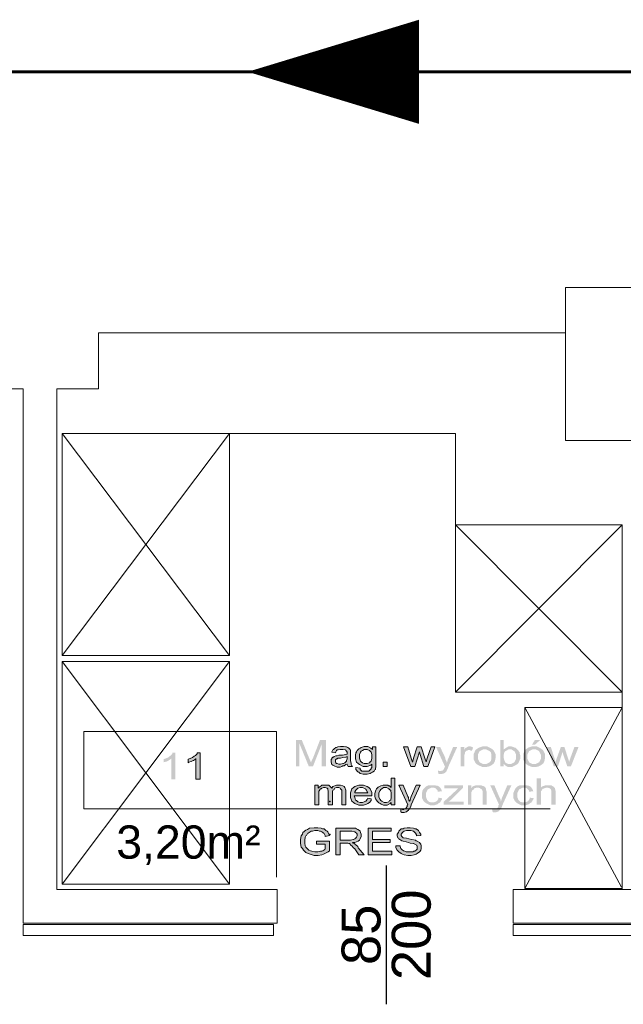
# Model space of a CAD drawing. Header units: millimetres. Extents: x 126553 to 403692, y -95821 to 38049.
# Tile 200 of 256: x 222140 to 222357, y 13206 to 13560. Entities that reach past the tile are written whole.
import ezdxf
from ezdxf.enums import TextEntityAlignment as Align

# ---------------------------------------------------------------- set-up
doc = ezdxf.new("R2010")
doc.units = ezdxf.units.MM
for name, color, linetype, lineweight in [('_(04 SREDNIA)', 7, 'Continuous', 25), ('A4_opis stolarki dla drzwi parametrycznych', 101, 'Continuous', 13), ('ewakaucja', 3, 'Continuous', 50), ('opisy', 7, 'Continuous', 18), ('ŚCIANY GRUBE', 7, 'Continuous', 20)]:
    doc.layers.add(name, color=color, linetype=linetype, lineweight=lineweight)
doc.styles.add('A4_opis stolarki dla drzwi parametrycznych', font='arial.ttf')
doc.styles.add('PDF Arial', font='arial.ttf')

msp = doc.modelspace()

# ---------------------------------------------------------------- hatches: boundary and pattern name
at = {"layer": 'opisy'}
h = msp.add_hatch(color=7, dxfattribs=at)
h.paths.add_polyline_path([(222239.44051, 13291.40243), (222239.44051, 13300.94306), (222241.56065, 13300.94306), (222244.31684, 13294.15861), (222244.52885, 13293.73458), (222244.74087, 13293.09854), (222244.95288, 13292.88652), (222244.95288, 13293.09854), (222245.37691, 13293.94659), (222245.58892, 13294.37062), (222248.13309, 13300.94306), (222250.25323, 13300.94306), (222250.25323, 13291.40243), (222248.76913, 13291.40243), (222248.76913, 13299.45896), (222245.58892, 13291.40243), (222244.10482, 13291.40243), (222240.7126, 13299.67098), (222240.7126, 13291.40243)], flags=0)
h.paths.add_polyline_path([(222257.88574, 13292.25048), (222257.46171, 13292.03847), (222256.82567, 13291.61444), (222256.40164, 13291.61444), (222255.97761, 13291.40243), (222255.34157, 13291.19041), (222254.2815, 13291.19041), (222253.22143, 13291.61444), (222252.7974, 13291.82645), (222252.37337, 13292.03847), (222252.16136, 13292.88652), (222252.16136, 13293.94659), (222252.37337, 13294.15861), (222252.37337, 13294.37062), (222252.7974, 13294.79465), (222253.00942, 13294.79465), (222253.22143, 13295.00666), (222253.85747, 13295.21868), (222254.2815, 13295.21868), (222254.91754, 13295.43069), (222256.18963, 13295.43069), (222257.46171, 13295.64271), (222257.88574, 13295.85472), (222257.88574, 13296.06674), (222257.88574, 13296.49076), (222257.67373, 13296.91479), (222257.46171, 13297.12681), (222257.2497, 13297.33882), (222256.40164, 13297.55083), (222255.34157, 13297.55083), (222254.70553, 13297.33882), (222254.2815, 13297.33882), (222254.06949, 13297.12681), (222253.85747, 13296.70278), (222253.64546, 13296.27875), (222252.37337, 13296.49076), (222252.37337, 13296.70278), (222252.7974, 13297.33882), (222253.00942, 13297.55083), (222253.22143, 13297.76285), (222253.85747, 13298.18688), (222254.06949, 13298.18688), (222254.49351, 13298.39889), (222255.55358, 13298.6109), (222256.61366, 13298.6109), (222257.46171, 13298.39889), (222257.67373, 13298.39889), (222258.09775, 13298.18688), (222258.52178, 13297.97486), (222258.7338, 13297.76285), (222258.94581, 13297.55083), (222259.15782, 13297.12681), (222259.15782, 13296.91479), (222259.15782, 13293.52257), (222259.36984, 13292.4625), (222259.36984, 13292.03847), (222259.58185, 13291.61444), (222259.79387, 13291.40243), (222258.30977, 13291.40243), (222258.09775, 13291.61444), (222257.88574, 13292.03847), (222257.88574, 13292.25048)], flags=0)
h.paths.add_polyline_path([(222257.88574, 13295.00666), (222257.46171, 13294.79465), (222256.40164, 13294.58264), (222255.55358, 13294.37062), (222254.49351, 13294.37062), (222254.2815, 13294.15861), (222254.06949, 13294.15861), (222253.85747, 13293.94659), (222253.85747, 13293.94659), (222253.64546, 13293.73458), (222253.64546, 13293.09854), (222253.85747, 13292.67451), (222254.06949, 13292.4625), (222254.2815, 13292.4625), (222254.91754, 13292.25048), (222255.55358, 13292.25048), (222256.40164, 13292.4625), (222256.61366, 13292.4625), (222257.03768, 13292.67451), (222257.46171, 13293.09854), (222257.67373, 13293.31055), (222257.67373, 13293.52257), (222257.88574, 13294.15861)], flags=0)
h.paths.add_polyline_path([(222261.06595, 13290.9784), (222262.55005, 13290.76638), (222262.55005, 13290.34235), (222262.76206, 13290.13034), (222262.97408, 13289.91833), (222263.18609, 13289.70631), (222265.73026, 13289.70631), (222265.94228, 13289.91833), (222266.15429, 13290.13034), (222266.57832, 13290.55437), (222266.57832, 13290.76638), (222266.79033, 13290.9784), (222266.79033, 13292.25048), (222266.3663, 13291.82645), (222265.09422, 13291.40243), (222263.61012, 13291.40243), (222262.33804, 13292.03847), (222261.91401, 13292.4625), (222261.27797, 13292.88652), (222260.85394, 13294.15861), (222260.85394, 13295.43069), (222261.06595, 13296.27875), (222261.27797, 13296.70278), (222261.48998, 13297.12681), (222262.12602, 13297.76285), (222262.55005, 13297.97486), (222262.97408, 13298.18688), (222264.03415, 13298.6109), (222265.30623, 13298.6109), (222266.3663, 13297.97486), (222267.00235, 13297.55083), (222267.00235, 13298.39889), (222268.27443, 13298.39889), (222268.27443, 13291.61444), (222268.06242, 13290.34235), (222267.8504, 13290.13034), (222267.63839, 13289.70631), (222267.00235, 13289.28228), (222266.57832, 13289.07027), (222266.15429, 13288.85826), (222265.09422, 13288.64624), (222263.61012, 13288.64624), (222262.55005, 13288.85826), (222262.12602, 13289.28228), (222261.70199, 13289.4943), (222261.06595, 13290.34235), (222261.06595, 13290.9784)], flags=0)
h.paths.add_polyline_path([(222262.33804, 13295.00666), (222262.33804, 13294.37062), (222262.76206, 13293.31055), (222262.97408, 13293.09854), (222263.39811, 13292.67451), (222264.03415, 13292.4625), (222265.09422, 13292.4625), (222265.94228, 13292.67451), (222266.15429, 13293.09854), (222266.57832, 13293.31055), (222266.79033, 13294.37062), (222266.79033, 13295.64271), (222266.57832, 13296.49076), (222266.15429, 13296.91479), (222265.94228, 13297.12681), (222265.09422, 13297.55083), (222264.03415, 13297.55083), (222263.39811, 13297.12681), (222262.97408, 13296.91479), (222262.76206, 13296.49076), (222262.33804, 13295.64271), (222262.33804, 13295.00666)], flags=0)
h.paths.add_polyline_path([(222270.8186, 13291.40243), (222270.8186, 13292.88652), (222272.3027, 13292.88652), (222272.3027, 13291.40243)], flags=0)
h.paths.add_polyline_path([(222280.78326, 13291.40243), (222278.23909, 13298.39889), (222279.72319, 13298.39889), (222280.99528, 13294.37062), (222281.41931, 13292.88652), (222281.41931, 13292.88652), (222281.63132, 13293.73458), (222281.84333, 13294.37062), (222283.11542, 13298.39889), (222284.59952, 13298.39889), (222285.8716, 13294.37062), (222286.29563, 13293.09854), (222286.71966, 13294.37062), (222288.20376, 13298.39889), (222289.47584, 13298.39889), (222286.93167, 13291.40243), (222285.44757, 13291.40243), (222284.17549, 13295.64271), (222283.96348, 13296.70278), (222282.26736, 13291.40243)], flags=0)
h.paths.add_polyline_path([(222290.74793, 13288.85826), (222290.53591, 13289.91833), (222290.74793, 13289.91833), (222291.17195, 13289.70631), (222291.59598, 13289.70631), (222292.02001, 13289.91833), (222292.23203, 13289.91833), (222292.44404, 13290.13034), (222292.65605, 13290.34235), (222292.65605, 13290.34235), (222292.86807, 13290.76638), (222293.08008, 13291.19041), (222293.08008, 13291.40243), (222293.08008, 13291.40243), (222289.89987, 13298.39889), (222291.38397, 13298.39889), (222293.2921, 13294.37062), (222293.2921, 13293.94659), (222293.71612, 13293.09854), (222293.71612, 13292.67451), (222293.92814, 13293.09854), (222294.14015, 13293.94659), (222294.35217, 13294.37062), (222296.04828, 13298.39889), (222297.53238, 13298.39889), (222294.35217, 13291.40243), (222294.14015, 13290.76638), (222293.71612, 13289.91833), (222293.71612, 13289.70631), (222293.50411, 13289.4943), (222293.08008, 13289.07027), (222292.65605, 13288.85826), (222292.44404, 13288.85826), (222292.02001, 13288.64624), (222290.95994, 13288.64624), (222290.74793, 13288.85826)], flags=0)
h.paths.add_polyline_path([(222298.80446, 13291.40243), (222298.80446, 13298.39889), (222300.07655, 13298.39889), (222300.07655, 13297.33882), (222300.28856, 13297.76285), (222300.71259, 13298.18688), (222300.9246, 13298.18688), (222301.13662, 13298.39889), (222301.56065, 13298.6109), (222302.19669, 13298.6109), (222302.83273, 13298.39889), (222303.25676, 13298.18688), (222302.83273, 13297.12681), (222302.4087, 13297.12681), (222301.98467, 13297.33882), (222301.56065, 13297.33882), (222301.13662, 13297.12681), (222300.9246, 13297.12681), (222300.71259, 13296.91479), (222300.50058, 13296.70278), (222300.28856, 13296.49076), (222300.28856, 13296.06674), (222300.07655, 13295.43069), (222300.07655, 13291.40243)], flags=0)
h.paths.add_polyline_path([(222303.46877, 13295.00666), (222303.46877, 13295.85472), (222304.10482, 13297.33882), (222304.74086, 13297.76285), (222305.3769, 13298.18688), (222306.64898, 13298.6109), (222308.3451, 13298.6109), (222309.61718, 13297.97486), (222310.25322, 13297.55083), (222310.67725, 13297.12681), (222311.31329, 13295.85472), (222311.31329, 13294.37062), (222311.10128, 13293.31055), (222310.88927, 13292.88652), (222310.67725, 13292.4625), (222309.8292, 13291.82645), (222309.40517, 13291.61444), (222308.98114, 13291.40243), (222307.92107, 13291.19041), (222306.64898, 13291.19041), (222305.16489, 13291.82645), (222304.52884, 13292.25048), (222304.10482, 13292.67451), (222303.46877, 13293.94659), (222303.46877, 13295.00666)], flags=0)
h.paths.add_polyline_path([(222304.95287, 13295.00666), (222304.95287, 13294.15861), (222305.3769, 13293.31055), (222305.58891, 13292.88652), (222306.01294, 13292.67451), (222306.861, 13292.25048), (222307.92107, 13292.25048), (222308.76913, 13292.67451), (222309.19315, 13292.88652), (222309.61718, 13293.31055), (222309.8292, 13294.15861), (222309.8292, 13295.64271), (222309.61718, 13296.49076), (222309.19315, 13296.91479), (222308.76913, 13297.12681), (222307.92107, 13297.55083), (222306.861, 13297.55083), (222306.01294, 13297.12681), (222305.58891, 13296.91479), (222305.3769, 13296.49076), (222304.95287, 13295.64271), (222304.95287, 13295.00666)], flags=0)
h.paths.add_polyline_path([(222314.28149, 13291.40243), (222313.00941, 13291.40243), (222313.00941, 13300.94306), (222314.28149, 13300.94306), (222314.28149, 13297.55083), (222314.91753, 13297.97486), (222315.97761, 13298.6109), (222317.03768, 13298.6109), (222317.67372, 13298.39889), (222318.09775, 13298.18688), (222318.52177, 13298.18688), (222318.9458, 13297.76285), (222319.15782, 13297.55083), (222319.36983, 13297.33882), (222319.79386, 13296.70278), (222320.00587, 13296.49076), (222320.00587, 13296.06674), (222320.21789, 13295.43069), (222320.21789, 13294.15861), (222319.58185, 13292.67451), (222319.15782, 13292.25048), (222318.52177, 13291.82645), (222317.24969, 13291.19041), (222315.76559, 13291.19041), (222314.70552, 13291.82645), (222314.28149, 13292.25048)], flags=0)
h.paths.add_polyline_path([(222314.28149, 13295.00666), (222314.28149, 13294.37062), (222314.49351, 13293.52257), (222314.70552, 13293.09854), (222314.91753, 13292.67451), (222315.97761, 13292.25048), (222316.82566, 13292.25048), (222317.67372, 13292.67451), (222318.09775, 13292.88652), (222318.30976, 13293.31055), (222318.73379, 13294.15861), (222318.73379, 13295.64271), (222318.30976, 13296.49076), (222318.09775, 13296.91479), (222317.67372, 13297.12681), (222317.03768, 13297.55083), (222315.97761, 13297.55083), (222315.34156, 13297.12681), (222314.91753, 13296.91479), (222314.49351, 13296.49076), (222314.28149, 13295.64271), (222314.28149, 13295.00666)], flags=0)
h.paths.add_polyline_path([(222321.27796, 13295.00666), (222321.27796, 13295.85472), (222321.914, 13297.33882), (222322.55004, 13297.76285), (222323.18608, 13298.18688), (222324.45817, 13298.6109), (222326.15428, 13298.6109), (222327.42637, 13297.97486), (222328.06241, 13297.55083), (222328.48644, 13297.12681), (222329.12248, 13295.85472), (222329.12248, 13294.37062), (222328.91047, 13293.31055), (222328.69845, 13292.88652), (222328.48644, 13292.4625), (222327.63838, 13291.82645), (222327.21435, 13291.61444), (222326.79032, 13291.40243), (222325.73025, 13291.19041), (222324.45817, 13291.19041), (222322.97407, 13291.82645), (222322.33803, 13292.25048), (222321.914, 13292.67451), (222321.27796, 13293.94659), (222321.27796, 13295.00666)], flags=0)
h.paths.add_polyline_path([(222322.76206, 13295.00666), (222322.76206, 13294.15861), (222323.18608, 13293.31055), (222323.3981, 13292.88652), (222323.82213, 13292.67451), (222324.67018, 13292.25048), (222325.73025, 13292.25048), (222326.57831, 13292.67451), (222327.00234, 13292.88652), (222327.21435, 13293.31055), (222327.63838, 13294.15861), (222327.63838, 13295.64271), (222327.21435, 13296.49076), (222327.00234, 13296.91479), (222326.57831, 13297.12681), (222325.73025, 13297.55083), (222324.67018, 13297.55083), (222323.82213, 13297.12681), (222323.3981, 13296.91479), (222323.18608, 13296.49076), (222322.76206, 13295.64271), (222322.76206, 13295.00666)], flags=0)
h.paths.add_polyline_path([(222324.45817, 13299.24695), (222325.51824, 13300.94306), (222327.42637, 13300.94306), (222325.51824, 13299.24695)], flags=0)
h.paths.add_polyline_path([(222332.30269, 13291.40243), (222329.75852, 13298.39889), (222331.24262, 13298.39889), (222332.51471, 13294.37062), (222332.93873, 13292.88652), (222332.93873, 13292.88652), (222333.15075, 13293.73458), (222333.36276, 13294.37062), (222334.84686, 13298.39889), (222336.11895, 13298.39889), (222337.39103, 13294.37062), (222337.81506, 13293.09854), (222338.23909, 13294.37062), (222339.72319, 13298.39889), (222341.20728, 13298.39889), (222338.4511, 13291.40243), (222337.17902, 13291.40243), (222335.69492, 13295.64271), (222335.4829, 13296.70278), (222333.78679, 13291.40243)], flags=0)
h = msp.add_hatch(color=7, dxfattribs=at)
h.paths.add_polyline_path([(222196.03629, 13286.79631), (222194.55219, 13286.79631), (222194.55219, 13294.2168), (222194.34017, 13294.00479), (222193.70413, 13293.58076), (222193.2801, 13293.36875), (222192.85607, 13293.15673), (222192.00802, 13292.94472), (222191.796, 13292.7327), (222191.796, 13294.00479), (222192.43205, 13294.2168), (222193.49212, 13294.64083), (222193.91614, 13295.06486), (222194.34017, 13295.27687), (222194.97622, 13295.91292), (222194.97622, 13296.33694), (222196.03629, 13296.33694)], flags=0)
h.paths.add_polyline_path([(222204.94088, 13286.79631), (222203.45678, 13286.79631), (222203.45678, 13294.2168), (222203.24477, 13294.00479), (222202.60872, 13293.58076), (222202.18469, 13293.36875), (222201.76067, 13293.15673), (222200.91261, 13292.94472), (222200.7006, 13292.7327), (222200.7006, 13294.00479), (222201.33664, 13294.2168), (222202.18469, 13294.64083), (222202.82074, 13295.06486), (222203.24477, 13295.27687), (222203.88081, 13295.91292), (222203.88081, 13296.33694), (222204.94088, 13296.33694)], flags=0)
h = msp.add_hatch(color=7, dxfattribs=at)
h.paths.add_polyline_path([(222246.22496, 13277.62151), (222246.22496, 13284.61797), (222247.49705, 13284.61797), (222247.49705, 13283.5579), (222247.70906, 13283.76992), (222248.13309, 13284.19395), (222248.55712, 13284.40596), (222248.76913, 13284.61797), (222251.3133, 13284.61797), (222251.52532, 13284.40596), (222251.73733, 13284.19395), (222252.16136, 13283.76992), (222252.37337, 13283.5579), (222252.7974, 13284.19395), (222254.06949, 13284.61797), (222255.55358, 13284.61797), (222256.40164, 13284.40596), (222256.82567, 13284.19395), (222257.03768, 13283.76992), (222257.46171, 13282.92186), (222257.46171, 13277.62151), (222255.97761, 13277.62151), (222255.97761, 13282.92186), (222255.97761, 13282.92186), (222255.7656, 13283.13387), (222255.55358, 13283.34589), (222255.34157, 13283.5579), (222255.34157, 13283.5579), (222254.91754, 13283.76992), (222254.06949, 13283.76992), (222253.43344, 13283.5579), (222253.22143, 13283.13387), (222252.7974, 13282.92186), (222252.58539, 13282.28582), (222252.58539, 13277.62151), (222251.10129, 13277.62151), (222251.10129, 13282.49783), (222250.88927, 13283.13387), (222250.88927, 13283.34589), (222250.67726, 13283.5579), (222250.04122, 13283.76992), (222249.40518, 13283.76992), (222248.76913, 13283.5579), (222248.55712, 13283.34589), (222248.34511, 13283.34589), (222247.92108, 13282.92186), (222247.92108, 13282.70985), (222247.70906, 13282.49783), (222247.70906, 13277.62151)], flags=0)
h.paths.add_polyline_path([(222265.30623, 13279.95366), (222266.57832, 13279.74165), (222266.57832, 13279.10561), (222265.94228, 13278.46956), (222265.30623, 13278.04554), (222264.88221, 13277.83352), (222263.82213, 13277.40949), (222262.12602, 13277.40949), (222260.64192, 13278.04554), (222260.2179, 13278.46956), (222259.58185, 13278.89359), (222259.15782, 13280.16568), (222259.15782, 13281.86179), (222259.58185, 13283.34589), (222260.2179, 13283.76992), (222260.64192, 13284.19395), (222262.12602, 13284.61797), (222263.82213, 13284.61797), (222265.09422, 13284.19395), (222265.73026, 13283.76992), (222266.15429, 13283.34589), (222266.79033, 13282.0738), (222266.79033, 13281.01373), (222266.79033, 13280.80172), (222260.42991, 13280.80172), (222260.64192, 13280.16568), (222260.85394, 13279.31762), (222261.27797, 13279.10561), (222261.70199, 13278.68158), (222262.55005, 13278.46956), (222263.39811, 13278.46956), (222264.03415, 13278.68158), (222264.45818, 13278.89359), (222264.67019, 13278.89359), (222265.09422, 13279.52964), (222265.30623, 13279.95366)], flags=0)
h.paths.add_polyline_path([(222260.64192, 13281.86179), (222265.30623, 13281.86179), (222265.09422, 13282.28582), (222264.88221, 13282.92186), (222264.67019, 13283.13387), (222264.45818, 13283.34589), (222263.39811, 13283.76992), (222262.55005, 13283.76992), (222261.70199, 13283.5579), (222261.27797, 13283.13387), (222261.06595, 13282.92186), (222260.64192, 13282.28582), (222260.64192, 13281.86179)], flags=0)
h.paths.add_polyline_path([(222273.7868, 13277.62151), (222273.7868, 13278.46956), (222273.36277, 13278.04554), (222272.3027, 13277.40949), (222271.03061, 13277.40949), (222270.18256, 13277.83352), (222269.75853, 13278.04554), (222269.3345, 13278.25755), (222268.69846, 13278.89359), (222268.48645, 13279.31762), (222268.06242, 13279.74165), (222267.8504, 13280.58971), (222267.8504, 13281.64978), (222268.06242, 13282.49783), (222268.27443, 13282.92186), (222268.48645, 13283.34589), (222269.12249, 13283.98193), (222269.54652, 13284.19395), (222269.97054, 13284.40596), (222270.8186, 13284.61797), (222272.51471, 13284.61797), (222272.72673, 13284.40596), (222273.15076, 13284.40596), (222273.57478, 13283.98193), (222273.7868, 13283.76992), (222273.7868, 13287.16214), (222275.05888, 13287.16214), (222275.05888, 13277.62151)], flags=0)
h.paths.add_polyline_path([(222269.3345, 13281.01373), (222269.3345, 13280.37769), (222269.75853, 13279.52964), (222269.97054, 13279.10561), (222270.39457, 13278.89359), (222271.24263, 13278.46956), (222272.09069, 13278.46956), (222272.93874, 13278.68158), (222273.15076, 13279.10561), (222273.57478, 13279.31762), (222273.7868, 13280.37769), (222273.7868, 13281.64978), (222273.57478, 13282.70985), (222273.15076, 13283.13387), (222272.93874, 13283.34589), (222272.09069, 13283.76992), (222271.03061, 13283.76992), (222270.39457, 13283.34589), (222269.97054, 13283.13387), (222269.75853, 13282.70985), (222269.3345, 13281.86179), (222269.3345, 13281.01373)], flags=0)
h.paths.add_polyline_path([(222277.17902, 13275.07734), (222277.17902, 13276.13741), (222277.39104, 13276.13741), (222277.81507, 13275.9254), (222278.23909, 13275.9254), (222278.45111, 13276.13741), (222278.87514, 13276.13741), (222279.08715, 13276.34942), (222279.08715, 13276.56144), (222279.08715, 13276.56144), (222279.51118, 13276.98547), (222279.51118, 13277.40949), (222279.51118, 13277.40949), (222279.72319, 13277.62151), (222279.72319, 13277.62151), (222276.54298, 13284.61797), (222278.02708, 13284.61797), (222279.72319, 13280.58971), (222279.93521, 13280.16568), (222280.14722, 13279.31762), (222280.35924, 13278.89359), (222280.57125, 13279.31762), (222280.78326, 13280.16568), (222280.99528, 13280.58971), (222282.69139, 13284.61797), (222284.17549, 13284.61797), (222280.99528, 13277.62151), (222280.78326, 13276.98547), (222280.35924, 13276.13741), (222280.14722, 13275.9254), (222279.93521, 13275.71338), (222279.51118, 13275.28935), (222279.29916, 13275.07734), (222279.08715, 13275.07734), (222278.45111, 13274.86532), (222277.60305, 13274.86532), (222277.17902, 13275.07734)], flags=0)
h.paths.add_polyline_path([(222290.74793, 13280.16568), (222292.02001, 13279.95366), (222292.02001, 13279.52964), (222291.38397, 13278.46956), (222290.95994, 13278.25755), (222290.53591, 13277.83352), (222289.26383, 13277.40949), (222287.77973, 13277.40949), (222286.50764, 13278.04554), (222285.8716, 13278.46956), (222285.44757, 13278.89359), (222284.81153, 13280.16568), (222284.81153, 13281.64978), (222285.02355, 13282.70985), (222285.23556, 13283.13387), (222285.65959, 13283.5579), (222286.29563, 13284.19395), (222286.71966, 13284.40596), (222287.14369, 13284.61797), (222289.26383, 13284.61797), (222290.53591, 13284.40596), (222290.95994, 13284.19395), (222291.38397, 13283.76992), (222291.808, 13283.13387), (222292.02001, 13282.49783), (222290.53591, 13282.28582), (222290.53591, 13282.70985), (222290.11188, 13283.13387), (222289.89987, 13283.34589), (222289.68786, 13283.5579), (222289.05181, 13283.76992), (222288.20376, 13283.76992), (222287.3557, 13283.34589), (222286.93167, 13283.13387), (222286.71966, 13282.70985), (222286.29563, 13281.86179), (222286.29563, 13280.37769), (222286.71966, 13279.31762), (222286.93167, 13279.10561), (222287.3557, 13278.68158), (222288.20376, 13278.46956), (222289.05181, 13278.46956), (222289.68786, 13278.68158), (222290.11188, 13278.89359), (222290.3239, 13279.10561), (222290.74793, 13279.74165), (222290.74793, 13280.16568)], flags=0)
h.paths.add_polyline_path([(222292.65605, 13277.62151), (222292.65605, 13278.68158), (222297.95641, 13283.5579), (222292.86807, 13283.5579), (222292.86807, 13284.61797), (222299.65252, 13284.61797), (222299.65252, 13283.76992), (222295.20022, 13279.31762), (222294.35217, 13278.68158), (222299.86453, 13278.68158), (222299.86453, 13277.62151)], flags=0)
h.paths.add_polyline_path([(222301.34863, 13277.62151), (222301.34863, 13284.61797), (222302.62072, 13284.61797), (222302.62072, 13283.5579), (222303.04474, 13284.19395), (222304.31683, 13284.61797), (222306.22496, 13284.61797), (222306.64898, 13284.40596), (222306.861, 13284.40596), (222307.28503, 13284.19395), (222307.49704, 13283.98193), (222307.70906, 13283.76992), (222307.92107, 13283.34589), (222307.92107, 13282.92186), (222308.13308, 13282.28582), (222308.13308, 13277.62151), (222306.64898, 13277.62151), (222306.64898, 13282.70985), (222306.43697, 13282.92186), (222306.43697, 13283.13387), (222306.01294, 13283.34589), (222305.80093, 13283.5579), (222305.80093, 13283.5579), (222305.16489, 13283.76992), (222304.52884, 13283.76992), (222303.68079, 13283.5579), (222303.46877, 13283.13387), (222303.04474, 13282.92186), (222302.62072, 13282.0738), (222302.62072, 13277.62151)], flags=0)
h.paths.add_polyline_path([(222310.25322, 13275.07734), (222310.04121, 13276.13741), (222310.25322, 13276.13741), (222310.67725, 13275.9254), (222311.10128, 13275.9254), (222311.31329, 13276.13741), (222311.73732, 13276.13741), (222311.94934, 13276.34942), (222311.94934, 13276.56144), (222312.16135, 13276.56144), (222312.37337, 13276.98547), (222312.37337, 13277.40949), (222312.37337, 13277.40949), (222312.58538, 13277.62151), (222312.58538, 13277.62151), (222309.40517, 13284.61797), (222310.88927, 13284.61797), (222312.58538, 13280.58971), (222312.79739, 13280.16568), (222313.22142, 13279.31762), (222313.22142, 13278.89359), (222313.43344, 13279.31762), (222313.64545, 13280.16568), (222313.85746, 13280.58971), (222315.55358, 13284.61797), (222317.03768, 13284.61797), (222313.85746, 13277.62151), (222313.64545, 13276.98547), (222313.22142, 13276.13741), (222313.00941, 13275.9254), (222312.79739, 13275.71338), (222312.37337, 13275.28935), (222312.16135, 13275.07734), (222311.94934, 13275.07734), (222311.31329, 13274.86532), (222310.46524, 13274.86532), (222310.25322, 13275.07734)], flags=0)
h.paths.add_polyline_path([(222323.61011, 13280.16568), (222325.09421, 13279.95366), (222324.8822, 13279.52964), (222324.24616, 13278.46956), (222323.82213, 13278.25755), (222323.3981, 13277.83352), (222322.12601, 13277.40949), (222320.64192, 13277.40949), (222319.36983, 13278.04554), (222318.73379, 13278.46956), (222318.30976, 13278.89359), (222317.67372, 13280.16568), (222317.67372, 13281.64978), (222318.09775, 13282.70985), (222318.30976, 13283.13387), (222318.52177, 13283.5579), (222319.15782, 13284.19395), (222319.58185, 13284.40596), (222320.00587, 13284.61797), (222322.33803, 13284.61797), (222323.3981, 13284.40596), (222323.82213, 13284.19395), (222324.24616, 13283.76992), (222324.67018, 13283.13387), (222324.8822, 13282.49783), (222323.3981, 13282.28582), (222323.3981, 13282.70985), (222322.97407, 13283.13387), (222322.76206, 13283.34589), (222322.55004, 13283.5579), (222321.914, 13283.76992), (222321.06594, 13283.76992), (222320.21789, 13283.34589), (222319.79386, 13283.13387), (222319.58185, 13282.70985), (222319.15782, 13281.86179), (222319.15782, 13280.37769), (222319.58185, 13279.31762), (222319.79386, 13279.10561), (222320.21789, 13278.68158), (222321.06594, 13278.46956), (222321.914, 13278.46956), (222322.55004, 13278.68158), (222322.97407, 13278.89359), (222323.18608, 13279.10561), (222323.61011, 13279.74165), (222323.61011, 13280.16568)], flags=0)
h.paths.add_polyline_path([(222326.15428, 13277.62151), (222326.15428, 13287.16214), (222327.63838, 13287.16214), (222327.63838, 13283.76992), (222328.06241, 13284.19395), (222329.33449, 13284.61797), (222331.45464, 13284.61797), (222331.66665, 13284.40596), (222332.09068, 13284.19395), (222332.51471, 13283.76992), (222332.72672, 13283.5579), (222332.72672, 13283.34589), (222332.93873, 13282.49783), (222332.93873, 13277.62151), (222331.45464, 13277.62151), (222331.45464, 13282.49783), (222331.24262, 13283.13387), (222331.03061, 13283.34589), (222330.81859, 13283.5579), (222330.18255, 13283.76992), (222329.54651, 13283.76992), (222328.91047, 13283.5579), (222328.69845, 13283.34589), (222328.27442, 13283.34589), (222328.06241, 13282.92186), (222327.8504, 13282.70985), (222327.63838, 13282.49783), (222327.63838, 13277.62151)], flags=0)
h = msp.add_hatch(color=7, dxfattribs=at)
h.paths.add_polyline_path([(222246.86101, 13263.41656), (222246.86101, 13264.47663), (222251.52532, 13264.47663), (222251.52532, 13261.08441), (222251.10129, 13260.66038), (222249.8292, 13260.02434), (222249.40518, 13259.81232), (222248.76913, 13259.60031), (222247.49705, 13259.38829), (222246.01295, 13259.38829), (222244.52885, 13259.81232), (222243.89281, 13260.02434), (222243.04475, 13260.44837), (222242.1967, 13261.29642), (222241.77267, 13261.93246), (222241.34864, 13262.35649), (222241.13663, 13263.62858), (222241.13663, 13265.11268), (222241.34864, 13266.38476), (222241.77267, 13267.0208), (222241.98468, 13267.65685), (222243.04475, 13268.5049), (222243.68079, 13268.71692), (222244.31684, 13269.14094), (222246.01295, 13269.35296), (222247.28503, 13269.35296), (222248.55712, 13269.14094), (222248.98115, 13268.92893), (222249.61719, 13268.92893), (222250.25323, 13268.29289), (222250.67726, 13268.08087), (222250.88927, 13267.86886), (222251.3133, 13267.0208), (222251.52532, 13266.59677), (222250.04122, 13266.17275), (222250.04122, 13266.59677), (222249.61719, 13267.23282), (222249.40518, 13267.44483), (222249.19316, 13267.65685), (222248.76913, 13267.86886), (222248.34511, 13268.08087), (222247.92108, 13268.08087), (222247.28503, 13268.29289), (222246.22496, 13268.29289), (222245.37691, 13268.08087), (222244.95288, 13268.08087), (222244.52885, 13267.86886), (222243.89281, 13267.44483), (222243.68079, 13267.23282), (222243.46878, 13267.0208), (222243.25677, 13266.59677), (222243.04475, 13266.38476), (222242.83274, 13265.96073), (222242.62072, 13264.90066), (222242.62072, 13263.84059), (222242.83274, 13262.78052), (222243.04475, 13262.35649), (222243.46878, 13261.93246), (222244.10482, 13261.29642), (222244.74087, 13261.08441), (222245.16489, 13260.87239), (222246.22496, 13260.66038), (222247.28503, 13260.66038), (222248.34511, 13260.87239), (222248.76913, 13260.87239), (222249.19316, 13261.08441), (222249.8292, 13261.50844), (222250.04122, 13261.72045), (222250.04122, 13263.41656)], flags=0)
h.paths.add_polyline_path([(222253.85747, 13259.60031), (222253.85747, 13269.14094), (222260.85394, 13269.14094), (222261.27797, 13268.92893), (222261.70199, 13268.71692), (222262.33804, 13268.29289), (222262.55005, 13268.08087), (222262.76206, 13267.65685), (222262.97408, 13267.0208), (222262.97408, 13266.17275), (222262.55005, 13265.32469), (222262.33804, 13264.90066), (222261.91401, 13264.47663), (222260.64192, 13264.05261), (222259.79387, 13264.05261), (222260.00588, 13263.84059), (222260.64192, 13263.62858), (222260.64192, 13263.41656), (222261.06595, 13263.20455), (222261.70199, 13262.56851), (222261.91401, 13262.14448), (222264.03415, 13259.60031), (222262.12602, 13259.60031), (222260.64192, 13261.72045), (222260.2179, 13262.14448), (222259.58185, 13262.78052), (222259.36984, 13262.99253), (222259.15782, 13263.20455), (222258.94581, 13263.41656), (222258.7338, 13263.62858), (222258.52178, 13263.62858), (222258.09775, 13263.84059), (222255.34157, 13263.84059), (222255.34157, 13259.60031)], flags=0)
h.paths.add_polyline_path([(222255.34157, 13264.90066), (222259.15782, 13264.90066), (222260.00588, 13265.11268), (222260.2179, 13265.11268), (222260.64192, 13265.32469), (222261.06595, 13265.5367), (222261.06595, 13265.74872), (222261.27797, 13265.96073), (222261.48998, 13266.38476), (222261.48998, 13267.0208), (222261.27797, 13267.44483), (222260.85394, 13267.65685), (222260.64192, 13267.86886), (222259.58185, 13268.08087), (222255.34157, 13268.08087)], flags=0)
h.paths.add_polyline_path([(222265.51825, 13259.60031), (222265.51825, 13269.14094), (222273.7868, 13269.14094), (222273.7868, 13268.08087), (222267.00235, 13268.08087), (222267.00235, 13265.11268), (222273.36277, 13265.11268), (222273.36277, 13264.05261), (222267.00235, 13264.05261), (222267.00235, 13260.87239), (222273.99881, 13260.87239), (222273.99881, 13259.60031)], flags=0)
h.paths.add_polyline_path([(222275.48291, 13262.78052), (222276.96701, 13262.78052), (222276.96701, 13262.56851), (222277.17902, 13261.93246), (222277.39104, 13261.72045), (222277.60305, 13261.50844), (222278.23909, 13261.08441), (222278.66312, 13260.87239), (222279.08715, 13260.66038), (222281.63132, 13260.66038), (222281.84333, 13260.87239), (222282.26736, 13260.87239), (222282.69139, 13261.29642), (222282.9034, 13261.50844), (222283.11542, 13261.50844), (222283.11542, 13262.78052), (222282.9034, 13262.99253), (222282.69139, 13263.20455), (222282.26736, 13263.41656), (222281.84333, 13263.62858), (222281.63132, 13263.62858), (222280.57125, 13263.84059), (222279.93521, 13264.05261), (222279.08715, 13264.26462), (222278.02708, 13264.47663), (222277.60305, 13264.68865), (222277.17902, 13264.90066), (222276.54298, 13265.32469), (222276.33097, 13265.5367), (222276.11895, 13265.74872), (222275.90694, 13266.38476), (222275.90694, 13267.0208), (222276.33097, 13267.65685), (222276.54298, 13268.08087), (222276.755, 13268.29289), (222277.39104, 13268.92893), (222278.02708, 13268.92893), (222278.45111, 13269.14094), (222279.51118, 13269.35296), (222280.57125, 13269.35296), (222281.84333, 13269.14094), (222282.26736, 13268.92893), (222282.69139, 13268.92893), (222283.53945, 13268.29289), (222283.75146, 13268.08087), (222283.96348, 13267.65685), (222284.3875, 13267.0208), (222284.3875, 13266.59677), (222282.9034, 13266.38476), (222282.9034, 13266.80879), (222282.47938, 13267.44483), (222282.05535, 13267.86886), (222281.84333, 13268.08087), (222280.78326, 13268.29289), (222279.29916, 13268.29289), (222278.45111, 13268.08087), (222278.02708, 13267.86886), (222277.81507, 13267.65685), (222277.39104, 13267.0208), (222277.39104, 13266.59677), (222277.60305, 13266.17275), (222277.81507, 13265.96073), (222278.02708, 13265.74872), (222279.29916, 13265.5367), (222280.14722, 13265.32469), (222281.20729, 13265.11268), (222282.47938, 13264.90066), (222282.69139, 13264.68865), (222283.11542, 13264.47663), (222283.96348, 13264.05261), (222284.17549, 13263.62858), (222284.3875, 13263.41656), (222284.59952, 13262.78052), (222284.59952, 13261.93246), (222284.3875, 13261.29642), (222284.17549, 13260.87239), (222283.96348, 13260.66038), (222283.11542, 13260.02434), (222282.69139, 13259.81232), (222282.05535, 13259.60031), (222280.99528, 13259.38829), (222279.72319, 13259.38829), (222278.45111, 13259.60031), (222277.81507, 13259.81232), (222277.39104, 13260.02434), (222276.54298, 13260.66038), (222276.11895, 13261.08441), (222275.90694, 13261.29642), (222275.48291, 13262.14448), (222275.48291, 13262.78052)], flags=0)

# ---------------------------------------------------------------- linework, layer by layer
at = {"layer": '_(04 SREDNIA)', "color": 7}
msp.add_lwpolyline([(222271.96782, 13255.81998), (222271.96782, 13236.81998), (222271.96782, 13224.81998), (222271.96782, 13205.81998)], dxfattribs=at)
at = {"layer": 'ewakaucja', "color": 3, "lineweight": 60}
msp.add_lwpolyline([(222222.11598, 13541.31617, 0, 37.5, 0), (222283.81923, 13541.31617, 37.5, 37.5, 0)], format="xyseb", dxfattribs=at)
msp.add_lwpolyline([(223052.62877, 13541.31617), (221736.83068, 13541.31617)], dxfattribs=at)
at = {"layer": 'opisy', "color": 0}
msp.add_lwpolyline([(222163.11543, 13303.91126), (222232.44405, 13303.91126), (222232.44405, 13276.13741), (222163.11543, 13276.13741)], close=True, dxfattribs=at)
at = {"layer": 'opisy', "color": 7}
for points in [[(222257.88574, 13292.25048), (222257.46171, 13292.03847), (222256.82567, 13291.61444), (222256.40164, 13291.61444), (222255.97761, 13291.40243), (222255.34157, 13291.19041), (222254.2815, 13291.19041), (222253.22143, 13291.61444), (222252.7974, 13291.82645), (222252.37337, 13292.03847), (222252.16136, 13292.88652), (222252.16136, 13293.94659), (222252.37337, 13294.15861), (222252.37337, 13294.37062), (222252.7974, 13294.79465), (222253.00942, 13294.79465), (222253.22143, 13295.00666), (222253.85747, 13295.21868), (222254.2815, 13295.21868), (222254.91754, 13295.43069), (222256.18963, 13295.43069), (222257.46171, 13295.64271), (222257.88574, 13295.85472), (222257.88574, 13296.06674), (222257.88574, 13296.49076), (222257.67373, 13296.91479), (222257.46171, 13297.12681), (222257.2497, 13297.33882), (222256.40164, 13297.55083), (222255.34157, 13297.55083), (222254.70553, 13297.33882), (222254.2815, 13297.33882), (222254.06949, 13297.12681), (222253.85747, 13296.70278), (222253.64546, 13296.27875), (222252.37337, 13296.49076), (222252.37337, 13296.70278), (222252.7974, 13297.33882), (222253.00942, 13297.55083), (222253.22143, 13297.76285), (222253.85747, 13298.18688), (222254.06949, 13298.18688), (222254.49351, 13298.39889), (222255.55358, 13298.6109), (222256.61366, 13298.6109), (222257.46171, 13298.39889), (222257.67373, 13298.39889), (222258.09775, 13298.18688), (222258.52178, 13297.97486), (222258.7338, 13297.76285), (222258.94581, 13297.55083), (222259.15782, 13297.12681), (222259.15782, 13296.91479), (222259.15782, 13293.52257), (222259.36984, 13292.4625), (222259.36984, 13292.03847), (222259.58185, 13291.61444), (222259.79387, 13291.40243), (222258.30977, 13291.40243), (222258.09775, 13291.61444), (222257.88574, 13292.03847)], [(222261.06595, 13290.9784), (222262.55005, 13290.76638), (222262.55005, 13290.34235), (222262.76206, 13290.13034), (222262.97408, 13289.91833), (222263.18609, 13289.70631), (222265.73026, 13289.70631), (222265.94228, 13289.91833), (222266.15429, 13290.13034), (222266.57832, 13290.55437), (222266.57832, 13290.76638), (222266.79033, 13290.9784), (222266.79033, 13292.25048), (222266.3663, 13291.82645), (222265.09422, 13291.40243), (222263.61012, 13291.40243), (222262.33804, 13292.03847), (222261.91401, 13292.4625), (222261.27797, 13292.88652), (222260.85394, 13294.15861), (222260.85394, 13295.43069), (222261.06595, 13296.27875), (222261.27797, 13296.70278), (222261.48998, 13297.12681), (222262.12602, 13297.76285), (222262.55005, 13297.97486), (222262.97408, 13298.18688), (222264.03415, 13298.6109), (222265.30623, 13298.6109), (222266.3663, 13297.97486), (222267.00235, 13297.55083), (222267.00235, 13298.39889), (222268.27443, 13298.39889), (222268.27443, 13291.61444), (222268.06242, 13290.34235), (222267.8504, 13290.13034), (222267.63839, 13289.70631), (222267.00235, 13289.28228), (222266.57832, 13289.07027), (222266.15429, 13288.85826), (222265.09422, 13288.64624), (222263.61012, 13288.64624), (222262.55005, 13288.85826), (222262.12602, 13289.28228), (222261.70199, 13289.4943), (222261.06595, 13290.34235)], [(222204.94088, 13286.79631), (222203.45678, 13286.79631), (222203.45678, 13294.2168), (222203.24477, 13294.00479), (222202.60872, 13293.58076), (222202.18469, 13293.36875), (222201.76067, 13293.15673), (222200.91261, 13292.94472), (222200.7006, 13292.7327), (222200.7006, 13294.00479), (222201.33664, 13294.2168), (222202.18469, 13294.64083), (222202.82074, 13295.06486), (222203.24477, 13295.27687), (222203.88081, 13295.91292), (222203.88081, 13296.33694), (222204.94088, 13296.33694)], [(222257.88574, 13295.00666), (222257.46171, 13294.79465), (222256.40164, 13294.58264), (222255.55358, 13294.37062), (222254.49351, 13294.37062), (222254.2815, 13294.15861), (222254.06949, 13294.15861), (222253.85747, 13293.94659), (222253.64546, 13293.73458), (222253.64546, 13293.09854), (222253.85747, 13292.67451), (222254.06949, 13292.4625), (222254.2815, 13292.4625), (222254.91754, 13292.25048), (222255.55358, 13292.25048), (222256.40164, 13292.4625), (222256.61366, 13292.4625), (222257.03768, 13292.67451), (222257.46171, 13293.09854), (222257.67373, 13293.31055), (222257.67373, 13293.52257), (222257.88574, 13294.15861)], [(222262.33804, 13295.00666), (222262.33804, 13294.37062), (222262.76206, 13293.31055), (222262.97408, 13293.09854), (222263.39811, 13292.67451), (222264.03415, 13292.4625), (222265.09422, 13292.4625), (222265.94228, 13292.67451), (222266.15429, 13293.09854), (222266.57832, 13293.31055), (222266.79033, 13294.37062), (222266.79033, 13295.64271), (222266.57832, 13296.49076), (222266.15429, 13296.91479), (222265.94228, 13297.12681), (222265.09422, 13297.55083), (222264.03415, 13297.55083), (222263.39811, 13297.12681), (222262.97408, 13296.91479), (222262.76206, 13296.49076), (222262.33804, 13295.64271)], [(222280.78326, 13291.40243), (222278.23909, 13298.39889), (222279.72319, 13298.39889), (222280.99528, 13294.37062), (222281.41931, 13292.88652), (222281.63132, 13293.73458), (222281.84333, 13294.37062), (222283.11542, 13298.39889), (222284.59952, 13298.39889), (222285.8716, 13294.37062), (222286.29563, 13293.09854), (222286.71966, 13294.37062), (222288.20376, 13298.39889), (222289.47584, 13298.39889), (222286.93167, 13291.40243), (222285.44757, 13291.40243), (222284.17549, 13295.64271), (222283.96348, 13296.70278), (222282.26736, 13291.40243)], [(222270.8186, 13291.40243), (222270.8186, 13292.88652), (222272.3027, 13292.88652), (222272.3027, 13291.40243)], [(222246.22496, 13277.62151), (222246.22496, 13284.61797), (222247.49705, 13284.61797), (222247.49705, 13283.5579), (222247.70906, 13283.76992), (222248.13309, 13284.19395), (222248.55712, 13284.40596), (222248.76913, 13284.61797), (222251.3133, 13284.61797), (222251.52532, 13284.40596), (222251.73733, 13284.19395), (222252.16136, 13283.76992), (222252.37337, 13283.5579), (222252.7974, 13284.19395), (222254.06949, 13284.61797), (222255.55358, 13284.61797), (222256.40164, 13284.40596), (222256.82567, 13284.19395), (222257.03768, 13283.76992), (222257.46171, 13282.92186), (222257.46171, 13277.62151), (222255.97761, 13277.62151), (222255.97761, 13282.92186), (222255.7656, 13283.13387), (222255.55358, 13283.34589), (222255.34157, 13283.5579), (222254.91754, 13283.76992), (222254.06949, 13283.76992), (222253.43344, 13283.5579), (222253.22143, 13283.13387), (222252.7974, 13282.92186), (222252.58539, 13282.28582), (222252.58539, 13277.62151), (222251.10129, 13277.62151), (222251.10129, 13282.49783), (222250.88927, 13283.13387), (222250.88927, 13283.34589), (222250.67726, 13283.5579), (222250.04122, 13283.76992), (222249.40518, 13283.76992), (222248.76913, 13283.5579), (222248.55712, 13283.34589), (222248.34511, 13283.34589), (222247.92108, 13282.92186), (222247.92108, 13282.70985), (222247.70906, 13282.49783), (222247.70906, 13277.62151)], [(222265.30623, 13279.95366), (222266.57832, 13279.74165), (222266.57832, 13279.10561), (222265.94228, 13278.46956), (222265.30623, 13278.04554), (222264.88221, 13277.83352), (222263.82213, 13277.40949), (222262.12602, 13277.40949), (222260.64192, 13278.04554), (222260.2179, 13278.46956), (222259.58185, 13278.89359), (222259.15782, 13280.16568), (222259.15782, 13281.86179), (222259.58185, 13283.34589), (222260.2179, 13283.76992), (222260.64192, 13284.19395), (222262.12602, 13284.61797), (222263.82213, 13284.61797), (222265.09422, 13284.19395), (222265.73026, 13283.76992), (222266.15429, 13283.34589), (222266.79033, 13282.0738), (222266.79033, 13281.01373), (222266.79033, 13280.80172), (222260.42991, 13280.80172), (222260.64192, 13280.16568), (222260.85394, 13279.31762), (222261.27797, 13279.10561), (222261.70199, 13278.68158), (222262.55005, 13278.46956), (222263.39811, 13278.46956), (222264.03415, 13278.68158), (222264.45818, 13278.89359), (222264.67019, 13278.89359), (222265.09422, 13279.52964)], [(222273.7868, 13277.62151), (222273.7868, 13278.46956), (222273.36277, 13278.04554), (222272.3027, 13277.40949), (222271.03061, 13277.40949), (222270.18256, 13277.83352), (222269.75853, 13278.04554), (222269.3345, 13278.25755), (222268.69846, 13278.89359), (222268.48645, 13279.31762), (222268.06242, 13279.74165), (222267.8504, 13280.58971), (222267.8504, 13281.64978), (222268.06242, 13282.49783), (222268.27443, 13282.92186), (222268.48645, 13283.34589), (222269.12249, 13283.98193), (222269.54652, 13284.19395), (222269.97054, 13284.40596), (222270.8186, 13284.61797), (222272.51471, 13284.61797), (222272.72673, 13284.40596), (222273.15076, 13284.40596), (222273.57478, 13283.98193), (222273.7868, 13283.76992), (222273.7868, 13287.16214), (222275.05888, 13287.16214), (222275.05888, 13277.62151)], [(222277.17902, 13275.07734), (222277.17902, 13276.13741), (222277.39104, 13276.13741), (222277.81507, 13275.9254), (222278.23909, 13275.9254), (222278.45111, 13276.13741), (222278.87514, 13276.13741), (222279.08715, 13276.34942), (222279.08715, 13276.56144), (222279.51118, 13276.98547), (222279.51118, 13277.40949), (222279.72319, 13277.62151), (222276.54298, 13284.61797), (222278.02708, 13284.61797), (222279.72319, 13280.58971), (222279.93521, 13280.16568), (222280.14722, 13279.31762), (222280.35924, 13278.89359), (222280.57125, 13279.31762), (222280.78326, 13280.16568), (222280.99528, 13280.58971), (222282.69139, 13284.61797), (222284.17549, 13284.61797), (222280.99528, 13277.62151), (222280.78326, 13276.98547), (222280.35924, 13276.13741), (222280.14722, 13275.9254), (222279.93521, 13275.71338), (222279.51118, 13275.28935), (222279.29916, 13275.07734), (222279.08715, 13275.07734), (222278.45111, 13274.86532), (222277.60305, 13274.86532)], [(222260.64192, 13281.86179), (222265.30623, 13281.86179), (222265.09422, 13282.28582), (222264.88221, 13282.92186), (222264.67019, 13283.13387), (222264.45818, 13283.34589), (222263.39811, 13283.76992), (222262.55005, 13283.76992), (222261.70199, 13283.5579), (222261.27797, 13283.13387), (222261.06595, 13282.92186), (222260.64192, 13282.28582)], [(222269.3345, 13281.01373), (222269.3345, 13280.37769), (222269.75853, 13279.52964), (222269.97054, 13279.10561), (222270.39457, 13278.89359), (222271.24263, 13278.46956), (222272.09069, 13278.46956), (222272.93874, 13278.68158), (222273.15076, 13279.10561), (222273.57478, 13279.31762), (222273.7868, 13280.37769), (222273.7868, 13281.64978), (222273.57478, 13282.70985), (222273.15076, 13283.13387), (222272.93874, 13283.34589), (222272.09069, 13283.76992), (222271.03061, 13283.76992), (222270.39457, 13283.34589), (222269.97054, 13283.13387), (222269.75853, 13282.70985), (222269.3345, 13281.86179)], [(222251.52532, 13278.68158), (222251.52532, 13278.89359), (222251.73733, 13278.89359), (222251.73733, 13278.68158)], [(222246.86101, 13263.41656), (222246.86101, 13264.47663), (222251.52532, 13264.47663), (222251.52532, 13261.08441), (222251.10129, 13260.66038), (222249.8292, 13260.02434), (222249.40518, 13259.81232), (222248.76913, 13259.60031), (222247.49705, 13259.38829), (222246.01295, 13259.38829), (222244.52885, 13259.81232), (222243.89281, 13260.02434), (222243.04475, 13260.44837), (222242.1967, 13261.29642), (222241.77267, 13261.93246), (222241.34864, 13262.35649), (222241.13663, 13263.62858), (222241.13663, 13265.11268), (222241.34864, 13266.38476), (222241.77267, 13267.0208), (222241.98468, 13267.65685), (222243.04475, 13268.5049), (222243.68079, 13268.71692), (222244.31684, 13269.14094), (222246.01295, 13269.35296), (222247.28503, 13269.35296), (222248.55712, 13269.14094), (222248.98115, 13268.92893), (222249.61719, 13268.92893), (222250.25323, 13268.29289), (222250.67726, 13268.08087), (222250.88927, 13267.86886), (222251.3133, 13267.0208), (222251.52532, 13266.59677), (222250.04122, 13266.17275), (222250.04122, 13266.59677), (222249.61719, 13267.23282), (222249.40518, 13267.44483), (222249.19316, 13267.65685), (222248.76913, 13267.86886), (222248.34511, 13268.08087), (222247.92108, 13268.08087), (222247.28503, 13268.29289), (222246.22496, 13268.29289), (222245.37691, 13268.08087), (222244.95288, 13268.08087), (222244.52885, 13267.86886), (222243.89281, 13267.44483), (222243.68079, 13267.23282), (222243.46878, 13267.0208), (222243.25677, 13266.59677), (222243.04475, 13266.38476), (222242.83274, 13265.96073), (222242.62072, 13264.90066), (222242.62072, 13263.84059), (222242.83274, 13262.78052), (222243.04475, 13262.35649), (222243.46878, 13261.93246), (222244.10482, 13261.29642), (222244.74087, 13261.08441), (222245.16489, 13260.87239), (222246.22496, 13260.66038), (222247.28503, 13260.66038), (222248.34511, 13260.87239), (222248.76913, 13260.87239), (222249.19316, 13261.08441), (222249.8292, 13261.50844), (222250.04122, 13261.72045), (222250.04122, 13263.41656)], [(222251.52532, 13266.80879), (222251.52532, 13267.0208), (222251.73733, 13267.0208), (222251.73733, 13266.80879)], [(222253.85747, 13259.60031), (222253.85747, 13269.14094), (222260.85394, 13269.14094), (222261.27797, 13268.92893), (222261.70199, 13268.71692), (222262.33804, 13268.29289), (222262.55005, 13268.08087), (222262.76206, 13267.65685), (222262.97408, 13267.0208), (222262.97408, 13266.17275), (222262.55005, 13265.32469), (222262.33804, 13264.90066), (222261.91401, 13264.47663), (222260.64192, 13264.05261), (222259.79387, 13264.05261), (222260.00588, 13263.84059), (222260.64192, 13263.62858), (222260.64192, 13263.41656), (222261.06595, 13263.20455), (222261.70199, 13262.56851), (222261.91401, 13262.14448), (222264.03415, 13259.60031), (222262.12602, 13259.60031), (222260.64192, 13261.72045), (222260.2179, 13262.14448), (222259.58185, 13262.78052), (222259.36984, 13262.99253), (222259.15782, 13263.20455), (222258.94581, 13263.41656), (222258.7338, 13263.62858), (222258.52178, 13263.62858), (222258.09775, 13263.84059), (222255.34157, 13263.84059), (222255.34157, 13259.60031)], [(222255.34157, 13264.90066), (222259.15782, 13264.90066), (222260.00588, 13265.11268), (222260.2179, 13265.11268), (222260.64192, 13265.32469), (222261.06595, 13265.5367), (222261.06595, 13265.74872), (222261.27797, 13265.96073), (222261.48998, 13266.38476), (222261.48998, 13267.0208), (222261.27797, 13267.44483), (222260.85394, 13267.65685), (222260.64192, 13267.86886), (222259.58185, 13268.08087), (222255.34157, 13268.08087)], [(222265.51825, 13259.60031), (222265.51825, 13269.14094), (222273.7868, 13269.14094), (222273.7868, 13268.08087), (222267.00235, 13268.08087), (222267.00235, 13265.11268), (222273.36277, 13265.11268), (222273.36277, 13264.05261), (222267.00235, 13264.05261), (222267.00235, 13260.87239), (222273.99881, 13260.87239), (222273.99881, 13259.60031)], [(222275.48291, 13262.78052), (222276.96701, 13262.78052), (222276.96701, 13262.56851), (222277.17902, 13261.93246), (222277.39104, 13261.72045), (222277.60305, 13261.50844), (222278.23909, 13261.08441), (222278.66312, 13260.87239), (222279.08715, 13260.66038), (222281.63132, 13260.66038), (222281.84333, 13260.87239), (222282.26736, 13260.87239), (222282.69139, 13261.29642), (222282.9034, 13261.50844), (222283.11542, 13261.50844), (222283.11542, 13262.78052), (222282.9034, 13262.99253), (222282.69139, 13263.20455), (222282.26736, 13263.41656), (222281.84333, 13263.62858), (222281.63132, 13263.62858), (222280.57125, 13263.84059), (222279.93521, 13264.05261), (222279.08715, 13264.26462), (222278.02708, 13264.47663), (222277.60305, 13264.68865), (222277.17902, 13264.90066), (222276.54298, 13265.32469), (222276.33097, 13265.5367), (222276.11895, 13265.74872), (222275.90694, 13266.38476), (222275.90694, 13267.0208), (222276.33097, 13267.65685), (222276.54298, 13268.08087), (222276.755, 13268.29289), (222277.39104, 13268.92893), (222278.02708, 13268.92893), (222278.45111, 13269.14094), (222279.51118, 13269.35296), (222280.57125, 13269.35296), (222281.84333, 13269.14094), (222282.26736, 13268.92893), (222282.69139, 13268.92893), (222283.53945, 13268.29289), (222283.75146, 13268.08087), (222283.96348, 13267.65685), (222284.3875, 13267.0208), (222284.3875, 13266.59677), (222282.9034, 13266.38476), (222282.9034, 13266.80879), (222282.47938, 13267.44483), (222282.05535, 13267.86886), (222281.84333, 13268.08087), (222280.78326, 13268.29289), (222279.29916, 13268.29289), (222278.45111, 13268.08087), (222278.02708, 13267.86886), (222277.81507, 13267.65685), (222277.39104, 13267.0208), (222277.39104, 13266.59677), (222277.60305, 13266.17275), (222277.81507, 13265.96073), (222278.02708, 13265.74872), (222279.29916, 13265.5367), (222280.14722, 13265.32469), (222281.20729, 13265.11268), (222282.47938, 13264.90066), (222282.69139, 13264.68865), (222283.11542, 13264.47663), (222283.96348, 13264.05261), (222284.17549, 13263.62858), (222284.3875, 13263.41656), (222284.59952, 13262.78052), (222284.59952, 13261.93246), (222284.3875, 13261.29642), (222284.17549, 13260.87239), (222283.96348, 13260.66038), (222283.11542, 13260.02434), (222282.69139, 13259.81232), (222282.05535, 13259.60031), (222280.99528, 13259.38829), (222279.72319, 13259.38829), (222278.45111, 13259.60031), (222277.81507, 13259.81232), (222277.39104, 13260.02434), (222276.54298, 13260.66038), (222276.11895, 13261.08441), (222275.90694, 13261.29642), (222275.48291, 13262.14448)]]:
    msp.add_lwpolyline(points, close=True, dxfattribs=at)
for points in [[(222232.44405, 13277.62151), (222232.44405, 13251.54377)], [(222232.44405, 13276.13741), (222331.03061, 13276.13741)]]:
    msp.add_lwpolyline(points, dxfattribs=at)
at = {"layer": 'ŚCIANY GRUBE', "color": 0}
for p, q in [((222168.41579, 13447.44481), (222336.54297, 13447.44481)), ((222168.41579, 13411.1904), (222296.89634, 13411.1904))]:
    msp.add_line(p, q, dxfattribs=at)
at = {"layer": 'ŚCIANY GRUBE', "color": 7}
for p, q in [((222296.89634, 13411.1904), (222296.89634, 13378.32821)), ((222296.89634, 13378.32821), (222356.89633, 13378.32821)), ((222356.89633, 13378.32821), (222356.89633, 13247.09148))]:
    msp.add_line(p, q, dxfattribs=at)
for points in [[(222336.54297, 13447.44481), (222336.54297, 13463.76989), (222366.64898, 13463.76989), (222366.64898, 13408.64623), (222336.54297, 13408.64623)], [(222356.89633, 13312.60384), (222356.89633, 13247.5155), (222321.914, 13247.5155), (222321.914, 13312.60384)], [(222317.67372, 13234.58264), (222402.69138, 13234.58264), (222402.69138, 13230.55438), (222317.67372, 13230.55438)]]:
    msp.add_lwpolyline(points, close=True, dxfattribs=at)
for points in [[(222336.54297, 13447.44481), (222336.54297, 13463.76989)], [(222356.89633, 13378.32821), (222296.89634, 13378.32821), (222296.89634, 13318.1162), (222356.89633, 13318.1162), (222296.89634, 13378.32821), (222296.89634, 13318.1162), (222356.89633, 13378.32821), (222356.89633, 13318.1162)], [(222356.89633, 13312.60384), (222321.914, 13247.5155)], [(222356.68431, 13247.93953), (222321.914, 13312.60384)], [(222232.65606, 13235.00667), (222232.65606, 13236.06674), (222232.65606, 13247.09148)], [(222317.67372, 13235.00667), (222317.67372, 13236.06674), (222317.67372, 13247.09148)], [(222492.16133, 13247.09148), (222317.67372, 13247.09148)], [(222317.67372, 13235.00667), (222492.16133, 13235.00667)]]:
    msp.add_lwpolyline(points, dxfattribs=at)
at = {"layer": 'ŚCIANY GRUBE', "color": 0}
for points in [[(222141.27798, 13235.00667), (222141.27798, 13236.06674), (222141.27798, 13247.09148), (222141.27798, 13427.30347), (222056.26032, 13427.30347), (222056.26032, 13447.44481)], [(222232.65606, 13247.09148), (222153.36278, 13247.09148), (222153.36278, 13427.30347), (222168.41579, 13427.30347), (222168.41579, 13447.44481)], [(222155.27091, 13331.26108), (222155.27091, 13411.1904), (222215.48292, 13411.1904)], [(222215.48292, 13331.26108), (222155.27091, 13411.1904)], [(222215.48292, 13329.14094), (222155.27091, 13329.14094), (222155.27091, 13248.9996), (222215.48292, 13329.14094), (222215.48292, 13248.9996), (222155.27091, 13248.9996)], [(222215.48292, 13248.9996), (222155.27091, 13329.14094)], [(222141.27798, 13235.00667), (222232.65606, 13235.00667)], [(222148.27445, 13235.00667), (222141.27798, 13235.00667)]]:
    msp.add_lwpolyline(points, dxfattribs=at)
for points in [[(222155.27091, 13331.26108), (222215.48292, 13411.1904), (222215.48292, 13331.26108)], [(222141.27798, 13234.58264), (222231.38398, 13234.58264), (222231.38398, 13230.55438), (222141.27798, 13230.55438)]]:
    msp.add_lwpolyline(points, close=True, dxfattribs=at)

# ---------------------------------------------------------------- texts
at = {"layer": 'A4_opis stolarki dla drzwi parametrycznych', "color": 7, "style": 'A4_opis stolarki dla drzwi parametrycznych'}
msp.add_text('85', height=14, rotation=90, dxfattribs=at).set_placement((222262.89594, 13230.81998), align=Align.MIDDLE_CENTER)
at = {"layer": 'A4_opis stolarki dla drzwi parametrycznych', "color": 7, "style": 'A4_opis stolarki dla drzwi parametrycznych', "flags": 12}
msp.add_attdef('200', text='200', height=14, rotation=90, dxfattribs=at).set_placement((222280.96782, 13230.81998), align=Align.MIDDLE_CENTER)
at = {"layer": 'opisy', "color": 0, "insert": (222174.77647, 13255.99564), "char_height": 11.953839, "attachment_point": 7, "style": 'PDF Arial'}
msp.add_mtext('3,20m²', dxfattribs=at)

doc.saveas('drawing.dxf')
